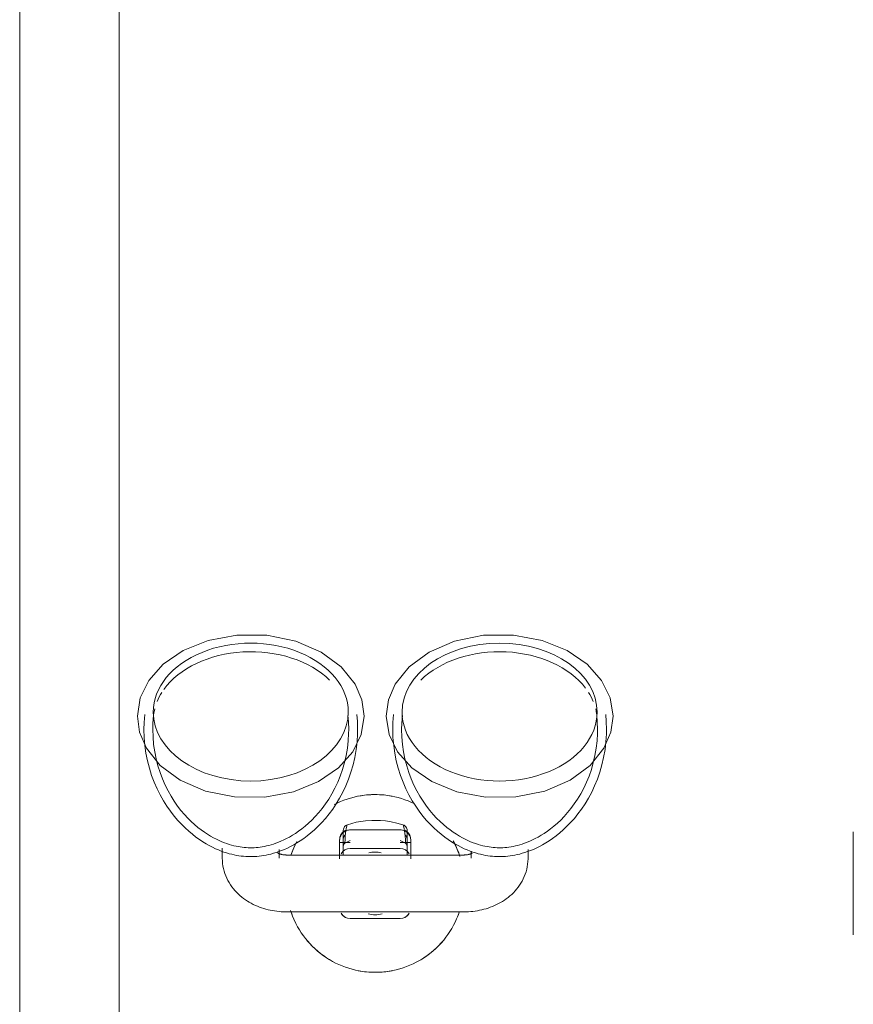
# Model space of a CAD drawing. Header units: millimetres. Extents: x -281 to 121694, y -16481 to 65128.
# Tile 16 of 256: x 14887 to 15122, y 15096 to 15373. Entities that reach past the tile are written whole.
import ezdxf

# ---------------------------------------------------------------- set-up
doc = ezdxf.new("R2010")
doc.units = ezdxf.units.MM
for name, color, linetype, lineweight in [('A--L$01A__Algemeen', 7, 'Continuous', 5), ('A--L74__VasteSanitaireVoorz', 1, 'Continuous', 5), ('A--L82__LosseGebruikersInvent', 1, 'Continuous', 5)]:
    doc.layers.add(name, color=color, linetype=linetype, lineweight=lineweight)

# ---------------------------------------------------------------- blocks, each defined once
blk = doc.blocks.new('NLRS_82_FU_UN_spoekbak_gen_kad - spoelbak dxbxh 900x900x957-V495-L_80_ 16')
at = {"layer": 'A--L$01A__Algemeen'}
for p, q in [((450, -577.32), (450, 322.68)), ((422, -549.32), (422, 294.68)), ((422, -549.32), (422, 294.68))]:
    blk.add_line(p, q, dxfattribs=at)
at = {"layer": 'A--L74__VasteSanitaireVoorz'}
for p, q in [((215.5, -71.82), (215.5, -42.82)), ((215.5, -71.82), (215.5, -42.82)), ((215.5, -69.41), (215.5, -45.24)), ((215.5, -69.41), (215.5, -45.24)), ((215.5, -45.24), (215.5, -69.41)), ((215.5, -45.24), (215.5, -69.41)), ((215.5, -65.85), (215.5, -48.79)), ((215.5, -65.85), (215.5, -48.79)), ((215.5, -48.79), (215.5, -65.85)), ((215.5, -48.79), (215.5, -65.85)), ((375, -49.32), (325, -49.32)), ((357, -47.48), (343, -47.48)), ((215.5, -61.86), (215.5, -52.79)), ((215.5, -61.86), (215.5, -52.79)), ((215.5, -52.79), (215.5, -61.86)), ((215.5, -52.79), (215.5, -61.86)), ((307, -64.4), (307, -66.86)), ((323, -66.4), (323, -64.4)), ((325, -65.32), (375, -65.32)), ((340, -69.42), (340, -65.21)), ((340, -66.04), (340, -68.86)), ((341, -65.23), (341, -67.5)), ((359, -67.5), (359, -65.23)), ((360, -65.21), (360, -69.42)), ((360, -68.86), (360, -66.04)), ((377, -64.4), (377, -66.88)), ((393, -67.28), (393, -64.4)), ((340, -69.6), (340, -67.86)), ((340, -67.86), (340, -69.6)), ((340, -68.86), (343, -68.86)), ((341, -67.86), (341, -68.89)), ((341.43, -68.69), (342.95, -69.39)), ((343, -67.17), (357, -67.17)), ((357, -68.86), (360, -68.86)), ((357.05, -69.39), (358.57, -68.69)), ((359, -68.89), (359, -67.86)), ((360, -69.6), (360, -67.86)), ((357, -72.38), (343, -72.38))]:
    blk.add_line(p, q, dxfattribs=at)
at = {"layer": 'A--L74__VasteSanitaireVoorz', "flags": 128}
for points in [[(350, -32.32), (349, -32.34), (348, -32.4), (347.01, -32.5), (346.02, -32.64), (345.03, -32.82), (344.06, -33.04), (343.09, -33.3), (342.14, -33.59), (341.19, -33.93), (340.26, -34.3), (339.35, -34.71), (338.46, -35.15), (337.58, -35.63), (336.72, -36.14), (335.88, -36.69), (335.07, -37.27), (334.28, -37.88), (333.52, -38.53), (332.78, -39.2), (332.07, -39.91), (331.38, -40.64), (330.73, -41.4), (330.11, -42.18), (329.52, -42.99), (328.96, -43.82), (328.44, -44.67), (327.95, -45.54), (327.5, -46.43), (327.08, -47.34), (326.7, -48.27), (326.36, -49.2)], [(373.81, -49.72), (373.49, -48.77), (373.13, -47.84), (372.73, -46.92), (372.3, -46.02), (371.83, -45.14), (371.32, -44.27), (370.78, -43.43), (370.21, -42.61), (369.61, -41.81), (368.97, -41.04), (368.31, -40.3), (367.61, -39.58), (366.89, -38.89), (366.14, -38.23), (365.36, -37.6), (364.56, -37), (363.73, -36.43), (362.89, -35.9), (362.02, -35.4), (361.13, -34.94), (360.23, -34.51), (359.31, -34.12), (358.37, -33.77), (357.43, -33.45), (356.47, -33.17), (355.49, -32.94), (354.51, -32.74), (353.53, -32.57), (352.54, -32.45), (351.54, -32.37), (350.54, -32.33), (350, -32.32)], [(325, -49.32), (324.37, -49.33), (323.75, -49.36), (323.12, -49.4), (322.5, -49.47), (321.88, -49.55), (321.26, -49.64), (320.64, -49.76), (320.03, -49.89), (319.42, -50.05), (318.81, -50.22), (318.21, -50.41), (317.62, -50.62), (317.03, -50.84), (316.45, -51.09), (315.87, -51.36), (315.3, -51.64), (314.74, -51.95), (314.19, -52.28), (313.65, -52.63), (313.12, -53), (312.6, -53.39), (312.09, -53.81), (311.6, -54.25), (311.12, -54.71), (310.66, -55.2), (310.22, -55.71), (309.8, -56.24), (309.4, -56.8), (309.02, -57.38), (308.67, -57.98), (308.35, -58.6), (308.05, -59.25), (307.79, -59.92), (307.56, -60.6), (307.37, -61.3), (307.22, -62.01), (307.11, -62.73), (307.03, -63.46), (307, -64.2), (307, -64.4)], [(393, -64.4), (392.98, -63.66), (392.92, -62.93), (392.81, -62.2), (392.67, -61.49), (392.49, -60.79), (392.27, -60.1), (392.02, -59.43), (391.74, -58.78), (391.42, -58.14), (391.08, -57.54), (390.71, -56.95), (390.31, -56.39), (389.9, -55.85), (389.46, -55.33), (389, -54.84), (388.53, -54.37), (388.04, -53.93), (387.54, -53.5), (387.02, -53.11), (386.5, -52.73), (385.96, -52.37), (385.41, -52.04), (384.85, -51.73), (384.28, -51.43), (383.71, -51.16), (383.13, -50.91), (382.54, -50.68), (381.95, -50.46), (381.35, -50.27), (380.74, -50.09), (380.14, -49.93), (379.52, -49.79), (378.91, -49.67), (378.29, -49.57), (377.67, -49.49), (377.05, -49.42), (376.42, -49.37), (375.8, -49.34), (375.17, -49.32), (375, -49.32)], [(345.05, -100.65), (344.99, -98.4), (344.8, -96.16), (344.49, -93.96), (344.06, -91.81), (343.52, -89.72), (342.89, -87.71), (342.16, -85.78), (341.36, -83.94), (340.49, -82.2), (339.57, -80.57), (338.6, -79.04), (337.6, -77.61), (336.58, -76.29), (335.55, -75.07), (334.51, -73.95), (333.47, -72.92), (332.45, -71.99), (331.43, -71.14), (330.43, -70.36), (329.46, -69.66), (328.5, -69.03), (327.57, -68.47), (326.67, -67.96), (325.79, -67.51), (324.94, -67.1), (324.11, -66.74), (323.32, -66.43), (322.54, -66.15), (321.79, -65.9), (321.06, -65.69), (320.35, -65.51), (319.66, -65.35), (318.99, -65.22), (318.33, -65.11), (317.68, -65.02), (317.04, -64.95), (316.41, -64.9), (315.79, -64.87), (315.17, -64.86), (314.55, -64.86), (313.92, -64.88), (313.3, -64.92), (312.66, -64.98), (312.02, -65.06), (311.37, -65.16), (310.7, -65.28), (310.02, -65.42), (309.32, -65.59), (308.61, -65.79), (307.87, -66.01), (307.11, -66.27), (306.32, -66.57), (305.51, -66.9), (304.67, -67.28), (303.81, -67.71), (302.92, -68.19), (302, -68.72), (301.06, -69.31), (300.1, -69.98), (299.11, -70.71), (298.1, -71.52), (297.08, -72.41), (296.05, -73.39), (295.01, -74.46), (293.97, -75.62), (292.95, -76.89), (291.94, -78.25), (290.95, -79.73), (290, -81.31), (289.1, -82.99), (288.26, -84.77), (287.5, -86.65), (286.81, -88.62), (286.22, -90.67), (285.73, -92.79), (285.35, -94.97), (285.1, -97.19), (284.96, -99.43), (284.95, -100.65)], [(322.68, -65.84), (322.76, -65.8), (322.84, -65.76), (322.93, -65.72), (323.04, -65.67), (323.15, -65.63), (323.27, -65.59), (323.4, -65.55), (323.54, -65.51), (323.68, -65.47), (323.83, -65.44), (323.99, -65.41), (324.15, -65.38), (324.32, -65.36), (324.49, -65.35), (324.66, -65.33), (324.83, -65.33), (325, -65.32)], [(326.19, -64.93), (326.51, -65.88), (326.87, -66.81), (327.27, -67.73), (327.7, -68.63), (327.78, -68.78)], [(340, -64.21), (340, -66.92), (340, -68.95), (340, -69.42)], [(415.05, -100.65), (414.99, -98.4), (414.8, -96.16), (414.49, -93.96), (414.06, -91.81), (413.52, -89.72), (412.89, -87.71), (412.16, -85.78), (411.36, -83.94), (410.49, -82.2), (409.57, -80.57), (408.6, -79.04), (407.6, -77.61), (406.58, -76.29), (405.55, -75.07), (404.51, -73.95), (403.47, -72.92), (402.45, -71.99), (401.43, -71.14), (400.43, -70.36), (399.46, -69.66), (398.5, -69.03), (397.57, -68.47), (396.67, -67.96), (395.79, -67.51), (394.94, -67.1), (394.11, -66.74), (393.32, -66.43), (392.54, -66.15), (391.79, -65.9), (391.06, -65.69), (390.35, -65.51), (389.66, -65.35), (388.99, -65.22), (388.33, -65.11), (387.68, -65.02), (387.04, -64.95), (386.41, -64.9), (385.79, -64.87), (385.17, -64.86), (384.55, -64.86), (383.92, -64.88), (383.3, -64.92), (382.66, -64.98), (382.02, -65.06), (381.37, -65.16), (380.7, -65.28), (380.02, -65.42), (379.32, -65.59), (378.61, -65.79), (377.87, -66.01), (377.11, -66.27), (376.32, -66.57), (375.51, -66.9), (374.67, -67.28), (373.81, -67.71), (372.92, -68.19), (372, -68.72), (371.06, -69.31), (370.1, -69.98), (369.11, -70.71), (368.1, -71.52), (367.08, -72.41), (366.05, -73.39), (365.01, -74.46), (363.97, -75.62), (362.95, -76.89), (361.94, -78.25), (360.95, -79.73), (360, -81.31), (359.1, -82.99), (358.26, -84.77), (357.5, -86.65), (356.81, -88.62), (356.22, -90.67), (355.73, -92.79), (355.35, -94.97), (355.1, -97.19), (354.96, -99.43), (354.95, -100.65)], [(360, -69.42), (360, -67.6), (360, -65.09), (360, -64.21)], [(372.05, -69.11), (372.5, -68.22), (372.92, -67.31), (373.3, -66.38), (373.64, -65.44)], [(375, -65.32), (375.17, -65.33), (375.35, -65.33), (375.52, -65.35), (375.69, -65.36), (375.85, -65.38), (376.01, -65.41), (376.17, -65.44), (376.32, -65.47), (376.47, -65.51), (376.6, -65.55), (376.73, -65.59), (376.85, -65.63), (376.97, -65.67), (377.07, -65.72), (377.16, -65.76), (377.25, -65.8), (377.32, -65.84), (377.38, -65.88), (377.43, -65.91), (377.46, -65.94), (377.49, -65.96), (377.51, -65.97)], [(342.55, -100.65), (342.49, -98.54), (342.32, -96.44), (342.02, -94.38), (341.62, -92.37), (341.12, -90.41), (340.52, -88.52), (339.84, -86.72), (339.09, -85), (338.28, -83.38), (337.42, -81.85), (336.52, -80.42), (335.59, -79.09), (334.64, -77.86), (333.68, -76.73), (332.71, -75.69), (331.75, -74.74), (330.8, -73.87), (329.86, -73.08), (328.94, -72.37), (328.04, -71.72), (327.16, -71.14), (326.31, -70.63), (325.48, -70.16), (324.68, -69.75), (323.91, -69.38), (323.16, -69.05), (322.43, -68.77), (321.73, -68.51), (321.05, -68.29), (320.4, -68.1), (319.76, -67.94), (319.14, -67.8), (318.54, -67.68), (317.95, -67.58), (317.38, -67.5), (316.81, -67.44), (316.25, -67.4), (315.7, -67.37), (315.15, -67.36), (314.6, -67.36), (314.05, -67.38), (313.49, -67.42), (312.93, -67.47), (312.36, -67.54), (311.78, -67.62), (311.18, -67.73), (310.57, -67.86), (309.95, -68.01), (309.3, -68.19), (308.64, -68.39), (307.95, -68.63), (307.24, -68.89), (306.5, -69.2), (305.74, -69.54), (304.95, -69.93), (304.14, -70.37), (303.3, -70.86), (302.44, -71.4), (301.55, -72.01), (300.64, -72.69), (299.71, -73.43), (298.76, -74.26), (297.81, -75.16), (296.84, -76.16), (295.88, -77.24), (294.92, -78.42), (293.98, -79.69), (293.06, -81.07), (292.18, -82.54), (291.34, -84.11), (290.55, -85.78), (289.83, -87.54), (289.19, -89.38), (288.64, -91.3), (288.18, -93.29), (287.83, -95.33), (287.59, -97.4), (287.46, -99.51), (287.45, -100.65)], [(341, -67.5), (341, -72.1), (341, -69.57)], [(412.55, -100.65), (412.49, -98.54), (412.32, -96.44), (412.02, -94.38), (411.62, -92.37), (411.12, -90.41), (410.52, -88.52), (409.84, -86.72), (409.09, -85), (408.28, -83.38), (407.42, -81.85), (406.52, -80.42), (405.59, -79.09), (404.64, -77.86), (403.68, -76.73), (402.71, -75.69), (401.75, -74.74), (400.8, -73.87), (399.86, -73.08), (398.94, -72.37), (398.04, -71.72), (397.16, -71.14), (396.31, -70.63), (395.48, -70.16), (394.68, -69.75), (393.91, -69.38), (393.16, -69.05), (392.43, -68.77), (391.73, -68.51), (391.05, -68.29), (390.4, -68.1), (389.76, -67.94), (389.14, -67.8), (388.54, -67.68), (387.95, -67.58), (387.38, -67.5), (386.81, -67.44), (386.25, -67.4), (385.7, -67.37), (385.15, -67.36), (384.6, -67.36), (384.05, -67.38), (383.49, -67.42), (382.93, -67.47), (382.36, -67.54), (381.78, -67.62), (381.18, -67.73), (380.57, -67.86), (379.95, -68.01), (379.3, -68.19), (378.64, -68.39), (377.95, -68.63), (377.24, -68.89), (376.5, -69.2), (375.74, -69.54), (374.95, -69.93), (374.14, -70.37), (373.3, -70.86), (372.44, -71.4), (371.55, -72.01), (370.64, -72.69), (369.71, -73.43), (368.76, -74.26), (367.81, -75.16), (366.84, -76.16), (365.88, -77.24), (364.92, -78.42), (363.98, -79.69), (363.06, -81.07), (362.18, -82.54), (361.34, -84.11), (360.55, -85.78), (359.83, -87.54), (359.19, -89.38), (358.64, -91.3), (358.18, -93.29), (357.83, -95.33), (357.59, -97.4), (357.46, -99.51), (357.45, -100.65)], [(359, -69.57), (359, -72.1), (359, -67.5)], [(360, -66.92), (360, -68.95), (360, -69.6)], [(341.49, -70.87), (341.22, -70.48), (341.06, -70.03)], [(358.94, -70.03), (358.78, -70.48), (358.51, -70.87)], [(341, -72.19), (341.02, -72.47), (341.17, -72.93), (341.35, -73.23), (341.52, -73.44), (341.83, -73.68), (342.18, -73.84)], [(342.18, -73.84), (343.88, -74.32), (345.55, -74.68), (347.14, -74.91), (348.53, -75.04), (350.97, -75.06), (352.74, -74.93), (355.31, -74.51), (357.82, -73.84)], [(357.82, -73.84), (358.08, -73.73), (358.28, -73.6), (358.59, -73.32), (358.76, -73.06), (358.94, -72.62), (359, -72.19)], [(338.87, -79.71), (339.77, -80.13), (340.69, -80.53), (341.63, -80.88), (342.57, -81.2), (343.53, -81.47), (344.51, -81.71), (345.49, -81.91), (346.47, -82.07), (347.46, -82.2), (348.46, -82.28), (349.46, -82.32), (350, -82.32)], [(350, -82.32), (351, -82.3), (352, -82.24), (352.99, -82.14), (353.98, -82), (354.97, -81.83), (355.94, -81.61), (356.91, -81.35), (357.86, -81.05), (358.81, -80.72), (359.74, -80.35), (360.65, -79.94), (361.54, -79.5)], [(346.9, -104.38), (346.09, -99.24), (343.68, -94.32), (339.66, -89.8), (334.05, -85.95), (327.02, -83.11), (318.95, -81.6), (310.47, -81.65), (302.31, -83.31), (295.17, -86.38), (289.54, -90.53), (285.66, -95.35), (283.73, -99.85), (283.1, -104.38)], [(353.1, -104.38), (353.91, -99.24), (356.32, -94.32), (360.34, -89.8), (365.95, -85.95), (372.98, -83.11), (381.05, -81.6), (389.53, -81.65), (397.69, -83.31), (404.83, -86.38), (410.46, -90.53), (414.34, -95.35), (416.27, -99.85), (416.9, -104.38)], [(284.95, -100.65), (285.01, -102.9), (285.16, -104.81)], [(287.45, -100.65), (287.51, -102.76), (287.65, -104.55)], [(342.35, -104.55), (342.51, -102.45), (342.55, -100.65)], [(344.84, -104.81), (345.01, -102.57), (345.05, -100.65)], [(354.95, -100.65), (355.01, -102.9), (355.16, -104.81)], [(357.45, -100.65), (357.51, -102.76), (357.65, -104.55)], [(412.35, -104.55), (412.51, -102.45), (412.55, -100.65)], [(414.84, -104.81), (415.01, -102.57), (415.05, -100.65)], [(283.1, -104.38), (283.91, -109.53), (286.32, -114.45), (290.34, -118.97), (295.95, -122.81), (302.98, -125.66), (311.05, -127.17), (319.53, -127.11), (327.69, -125.46), (334.83, -122.38), (340.46, -118.24), (344.34, -113.41), (346.27, -108.92), (346.9, -104.38)], [(416.9, -104.38), (416.09, -109.53), (413.68, -114.45), (409.66, -118.97), (404.05, -122.81), (397.02, -125.66), (388.95, -127.17), (380.47, -127.11), (372.31, -125.46), (365.17, -122.38), (359.54, -118.24), (355.66, -113.41), (353.73, -108.92), (353.1, -104.38)]]:
    blk.add_lwpolyline(points, dxfattribs=at)
at = {"layer": 'A--L74__VasteSanitaireVoorz'}
for radius, start, end in [(25, 90, 100.9975), (25, 79.0025, 90), (25, 120.8363, 140.1448), (25, 39.8552, 59.1637), (25, 18.7908, 30.1098), (25, 156.9419, 161.2092), (8.8, 90, 103.0233), (8.8, 76.9767, 90), (25, 198.7908, 208.7373), (8.8, 258.8809, 270), (8.8, 270, 281.7841), (25, 336.9419, 341.2092), (25, 259.0025, 270), (25, 270, 280.9975)]:
    blk.add_arc((350, -57.32), radius, start, end, dxfattribs=at)
for centre, major_axis, ratio, start_param, end_param in [((343, -50.43), (-3, 0), 0.98425, 4.712389, 5.759587), ((343, -50.43), (3, 0), 0.98425, 1.832596, 2.617994), ((357, -50.43), (3, 0), 0.98425, 0.523599, 1.570796), ((357, -50.43), (3, 0), 0.98425, 0.523599, 1.308997), ((343, -64.21), (3, 0), 0.98425, 3.665191, 4.712389), ((357, -64.21), (-3, 0), 0.98425, 1.570796, 2.617994), ((343, -67.49), (2, 0), 0.961631, 3.141768, 3.811137), ((357, -67.49), (2, 0), 0.961631, 5.613641, 6.28301), ((385, -105.52), (-27.43, 0), 0.707107, 3.141593, 6.283185), ((315, -105.52), (27.43, 0), 0.707107, 0, 3.141593), ((315, -103.11), (27.43, 0), 0.707107, 3.228433, 3.312917), ((385, -103.11), (27.43, 0), 0.707107, 6.111861, 6.196345), ((315, -105.52), (27.43, 0), 0.707107, 3.141593, 6.283185), ((385, -105.52), (-27.43, 0), 0.707107, 0, 3.141593), ((315, -103.11), (27.43, 0), 0.707107, 3.425235, 3.56242), ((385, -103.11), (27.43, 0), 0.707107, 5.862358, 5.999543), ((315, -103.11), (27.43, 0), 0.707107, 3.634434, 5.654867), ((385, -103.11), (27.43, 0), 0.707107, 3.769911, 5.81526)]:
    blk.add_ellipse(centre, major_axis=major_axis, ratio=ratio, start_param=start_param, end_param=end_param, dxfattribs=at)
for points in [[(341.43, -68.69), (341.65, -71.57), (341.86, -73.24), (342.07, -73.71)], [(357.93, -73.71), (358.14, -73.24), (358.35, -71.57), (358.57, -68.69)]]:
    blk.add_open_spline(points, degree=3, dxfattribs=at)
for points, knots in [([(343, -72.38), (342.54, -72.38), (341.88, -72.23), (341.11, -71.75), (340.55, -71.2), (340.11, -70.41), (340, -69.76), (340, -69.42)], [0, 0, 0, 0, 0.285714, 0.428571, 0.571429, 0.785714, 1, 1, 1, 1]), ([(340, -69.6), (340, -70.05), (340.15, -70.72), (340.63, -71.49), (341.11, -71.97), (341.49, -72.21), (341.7, -72.31)], [0, 0, 0, 0, 0.2857143, 0.4285714, 0.5714286, 0.7142857, 0.7142857, 0.7142857, 0.7142857]), ([(360, -69.42), (360, -69.87), (359.85, -70.52), (359.37, -71.28), (358.81, -71.83), (358.01, -72.27), (357.34, -72.38), (357, -72.38)], [0, 0, 0, 0, 0.285714, 0.428571, 0.571429, 0.785714, 1, 1, 1, 1]), ([(358.3, -72.31), (358.5, -72.21), (358.89, -71.97), (359.45, -71.41), (359.89, -70.6), (360, -69.94), (360, -69.6)], [0.2857143, 0.2857143, 0.2857143, 0.2857143, 0.4285714, 0.5714286, 0.7857143, 1, 1, 1, 1])]:
    blk.add_open_spline(points, degree=3, knots=knots, dxfattribs=at)

msp = doc.modelspace()

# ---------------------------------------------------------------- block references
at = {"layer": 'A--L82__LosseGebruikersInvent', "rotation": 180}
msp.add_blockref('NLRS_82_FU_UN_spoekbak_gen_kad - spoelbak dxbxh 900x900x957-V495-L_80_ 16', (15337.06, 15072.41), dxfattribs=at)

doc.saveas('drawing.dxf')
